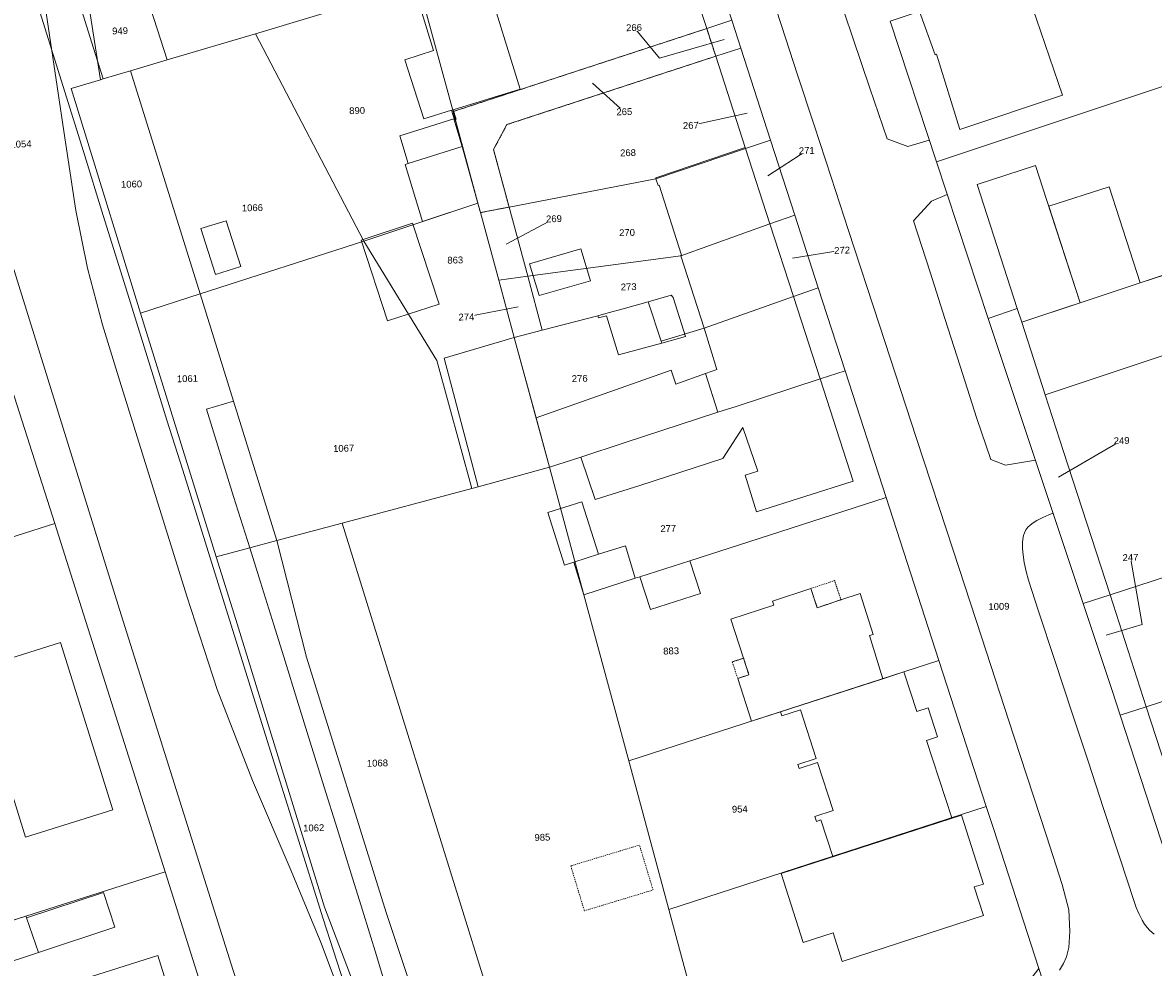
# Model space of a CAD drawing. Header units: millimetres. Extents: x -191 to 81095, y -508122 to 28741.
# Tile 24 of 255: x 4209 to 4326, y 9901 to 9998. Entities that reach past the tile are written whole.
import ezdxf

# ---------------------------------------------------------------- set-up
doc = ezdxf.new("R2010")
doc.units = ezdxf.units.MM
for name, pattern in [('VE22-087 DB - VST Hervest-Dorsten ALK VA2736$0$1', [0]), ('VE22-087 DB - VST Hervest-Dorsten ALK VA2736$0$2', [0.16, 0.06, -0.1]), ('VE22-087 DB - VST Hervest-Dorsten ALK VA2736$0$3', [0.26, 0.11, -0.15])]:
    doc.linetypes.add(name, pattern=pattern)
doc.layers.get('0').update_dxf_attribs({"color": 251})
for name, color, linetype, lineweight in [('VE22-087 DB - VST Hervest-Dorsten ALK VA2736$0$AX_BesondererBauwerkspunkt_G2300', 7, 'VE22-087 DB - VST Hervest-Dorsten ALK VA2736$0$1', 18), ('VE22-087 DB - VST Hervest-Dorsten ALK VA2736$0$AX_Flurstueck', 9, 'VE22-087 DB - VST Hervest-Dorsten ALK VA2736$0$1', 18), ('VE22-087 DB - VST Hervest-Dorsten ALK VA2736$0$AX_Gebaeude', 7, 'VE22-087 DB - VST Hervest-Dorsten ALK VA2736$0$1', 18), ('VE22-087 DB - VST Hervest-Dorsten ALK VA2736$0$AX_IndustrieUndGewerbeflaeche', 7, 'VE22-087 DB - VST Hervest-Dorsten ALK VA2736$0$1', 18), ('VE22-087 DB - VST Hervest-Dorsten ALK VA2736$0$AX_SonstigesBauwerkOderSonstigeEinrichtung', 7, 'VE22-087 DB - VST Hervest-Dorsten ALK VA2736$0$1', 18), ('VE22-087 DB - VST Hervest-Dorsten ALK VA2736$0$AX_SportFreizeitUndErholungsflaeche', 7, 'VE22-087 DB - VST Hervest-Dorsten ALK VA2736$0$1', 18), ('VE22-087 DB - VST Hervest-Dorsten ALK VA2736$0$AX_Strassenverkehr', 7, 'VE22-087 DB - VST Hervest-Dorsten ALK VA2736$0$1', 18), ('VE22-087 DB - VST Hervest-Dorsten ALK VA2736$0$AX_Strassenverkehrsanlage', 7, 'VE22-087 DB - VST Hervest-Dorsten ALK VA2736$0$1', 18), ('VE22-087 DB - VST Hervest-Dorsten ALK VA2736$0$AX_Weg', 7, 'VE22-087 DB - VST Hervest-Dorsten ALK VA2736$0$1', 18), ('VE22-087 DB - VST Hervest-Dorsten ALK VA2736$0$AX_Wohnbauflaeche', 7, 'VE22-087 DB - VST Hervest-Dorsten ALK VA2736$0$1', 18), ('VE22-087 DB - VST Hervest-Dorsten ALK VA2736$0$Flurgrenzen', 9, 'VE22-087 DB - VST Hervest-Dorsten ALK VA2736$0$1', 18)]:
    doc.layers.add(name, color=color, linetype=linetype, lineweight=lineweight)
doc.layers.add('XREF ALK Kataster', color=251, linetype='Continuous')
doc.styles.add('VE22-087 DB - VST Hervest-Dorsten ALK VA2736$0$0', font='arial.ttf')

# ---------------------------------------------------------------- blocks, each defined once
blk = doc.blocks.new('VE22-087 DB - VST Hervest-Dorsten ALK VA2736$0$99')
at = {"color": 0}
blk.add_point((0, 0), dxfattribs=at)
blk = doc.blocks.new('VE22-087 DB - VST Hervest-Dorsten ALK VA2736')
at = {"layer": 'VE22-087 DB - VST Hervest-Dorsten ALK VA2736$0$AX_Flurstueck', "linetype": 'VE22-087 DB - VST Hervest-Dorsten ALK VA2736$0$1', "lineweight": 13, "ltscale": 0.5}
for points in [[(4242.8, 9896.02, 0), (4239.98, 9903.53, 0), (4236.89, 9910.98, 0), (4232.93, 9920.26, 0), (4229.3, 9929.64, 0), (4226.17, 9939.22, 0), (4219.26, 9961.35, 0), (4217.49, 9967.15, 0), (4215.93, 9972.98, 0), (4214.74, 9978.91, 0), (4213.59, 9986.37, 0), (4211.25, 10002.23, 0)], [(4203.17, 9989.39, 0), (4219.4, 9937.3, 0), (4230.93, 9900.73, 0), (4235.93, 9885.41, 0), (4238.36, 9878.78, 0), (4241.19, 9872.35, 0), (4244.51, 9866.14, 0), (4246.51, 9861.99, 0), (4246.6, 9857.41, 0), (4245.92, 9855.77, 0), (4246.01, 9855.64, 0), (4253.25, 9848.14, 0), (4253.77, 9848.23, 0), (4258.73, 9847.28, 0), (4263.04, 9844.64, 0), (4270.75, 9839.03, 0), (4279.42, 9834.04, 0), (4288.7, 9830.12, 0), (4298.11, 9826.74, 0), (4308.51, 9823.18, 0)], [(4282.25, 9998.46, 0), (4283.17, 9995.61, 0), (4286.25, 9986.13, 0), (4288.74, 9978.43, 0), (4291.16, 9970.95, 0), (4293.93, 9962.41, 0), (4298.15, 9949.38, 0), (4303.58, 9932.62, 0), (4308.45, 9917.6, 0), (4309.19, 9915.32, 0), (4313.85, 9900.93, 0), (4317.56, 9889.53, 0), (4317.66, 9889.22, 0), (4326.3, 9862.66, 0), (4329.08, 9854.11, 0), (4336.43, 9831.49, 0), (4329.61, 9830.6, 0), (4349.28, 9822.05, 0)], [(4357.26, 9824.16, 0), (4352.86, 9834.2, 0), (4351.9, 9836.96, 0), (4344.37, 9858.81, 0), (4342.11, 9865.74, 0), (4334.4, 9889.44, 0), (4332.7, 9894.64, 0), (4329.08, 9905.98, 0), (4322.22, 9926.98, 0), (4321.39, 9929.53, 0), (4318.41, 9938.48, 0), (4308.64, 9967.8, 0), (4303.31, 9983.91, 0), (4298.54, 9998.36, 0)], [(4249.99, 9881.85, 0), (4240.34, 9907.23, 0), (4231.19, 9936.83, 0), (4229.18, 9943.29, 0), (4221.4, 9968.33, 0), (4219.67, 9973.9, 0), (4214.24, 9991.45, 0), (4217.26, 9992.34, 0), (4212.05, 10025.69, 0)], [(4211.25, 10002.23, 0), (4213.59, 9986.37, 0), (4214.74, 9978.91, 0), (4215.93, 9972.98, 0), (4217.49, 9967.15, 0), (4219.26, 9961.35, 0), (4226.17, 9939.22, 0), (4229.3, 9929.64, 0), (4232.93, 9920.26, 0), (4236.89, 9910.98, 0), (4239.98, 9903.53, 0), (4242.8, 9896.02, 0)], [(4206.58, 9965.39, 0), (4212.56, 9946.7, 0), (4214.22, 9941.5, 0), (4223.94, 9910.88, 0), (4229.01, 9894.81, 0), (4231.59, 9886.61, 0), (4232.74, 9882.96, 0), (4235.72, 9873.43, 0), (4239.9, 9864.23, 0), (4243.16, 9859.61, 0), (4245.92, 9855.77, 0), (4246.6, 9857.41, 0), (4246.51, 9861.99, 0), (4244.51, 9866.14, 0), (4241.19, 9872.35, 0), (4238.36, 9878.78, 0), (4235.93, 9885.41, 0), (4230.93, 9900.73, 0), (4219.4, 9937.3, 0), (4203.17, 9989.39, 0)], [(4281.48, 9996.48, 0), (4274.8, 9994.56, 0), (4272.19, 9997.71, 0)], [(4267.9, 9991.99, 0), (4271.19, 9989.06, 0)], [(4283.82, 9988.91, 0), (4278.04, 9987.65, 0)], [(4285.95, 9982.45, 0), (4289.97, 9985.06, 0)], [(4259.04, 9975.44, 0), (4263.95, 9978.05, 0)], [(4288.5, 9973.98, 0), (4293.61, 9974.81, 0)], [(4260.28, 9969, 0), (4254.94, 9967.95, 0)], [(4315.89, 9951.48, 0), (4322.38, 9955.23, 0)], [(4320.78, 9935.22, 0), (4324.5, 9936.3, 0), (4323.29, 9943.21, 0)]]:
    blk.add_polyline3d(points, dxfattribs=at)
for points in [[(4220.33, 10025.84, 0), (4219.01, 10030.62, 0), (4217.06, 10030.13, 0), (4215.19, 10028.75, 0), (4214.88, 10026.45, 0), (4217.63, 10015.66, 0), (4220.74, 10004.97, 0), (4224.13, 9994.38, 0), (4233.23, 9997.07, 0), (4250.01, 10002.16, 0), (4250.42, 10000.66, 0), (4275.94, 10008.99, 0), (4272.27, 10020.07, 0), (4262.04, 10016.8, 0), (4255.82, 10036.25, 0), (4255.52, 10037.21, 0), (4249.01, 10035.46, 0), (4248.53, 10036.99, 0), (4246.88, 10032.8, 0)], [(4214.88, 10026.45, 0), (4212.81, 10025.9, 0), (4212.05, 10025.69, 0), (4217.26, 9992.34, 0), (4217.55, 9992.43, 0), (4220.35, 9993.26, 0), (4224.13, 9994.38, 0), (4220.74, 10004.97, 0), (4217.63, 10015.66, 0)], [(4341.14, 10005.26, 0), (4342.43, 10008.38, 0), (4341.25, 10012.55, 0), (4298.54, 9998.36, 0), (4303.31, 9983.91, 0), (4317.74, 9988.71, 0), (4343.33, 9997.23, 0)], [(4278.56, 10009.84, 0), (4275.94, 10008.99, 0), (4279.67, 9997.61, 0), (4282.25, 9998.46, 0)], [(4275.94, 10008.99, 0), (4250.42, 10000.66, 0), (4253.57, 9989.07, 0), (4279.67, 9997.61, 0)], [(4253.57, 9989.07, 0), (4250.42, 10000.66, 0), (4250.01, 10002.16, 0), (4233.23, 9997.07, 0), (4244.38, 9975.75, 0), (4256.1, 9979.64, 0), (4256.12, 9979.65, 0)], [(4282.25, 9998.46, 0), (4279.67, 9997.61, 0), (4280.6, 9994.77, 0), (4283.17, 9995.61, 0)], [(4233.23, 9997.07, 0), (4224.13, 9994.38, 0), (4220.35, 9993.26, 0), (4227.52, 9970.31, 0), (4244.38, 9975.75, 0)], [(4259.33, 9979.25, 0), (4257.73, 9985.17, 0), (4259.11, 9987.73, 0), (4280.6, 9994.77, 0), (4279.67, 9997.61, 0), (4253.57, 9989.07, 0), (4256.12, 9979.65, 0), (4256.38, 9978.68, 0)], [(4317.74, 9988.71, 0), (4303.31, 9983.91, 0), (4308.64, 9967.8, 0), (4311.64, 9968.82, 0), (4312.11, 9967.4, 0), (4344.02, 9978.02, 0), (4346.16, 9978.73, 0), (4347.03, 9981.23, 0), (4347.41, 9982.35, 0), (4343.33, 9997.23, 0)], [(4283.17, 9995.61, 0), (4280.6, 9994.77, 0), (4283.63, 9985.39, 0), (4283.67, 9985.26, 0), (4286.25, 9986.13, 0)], [(4280.6, 9994.77, 0), (4259.11, 9987.73, 0), (4257.73, 9985.17, 0), (4259.33, 9979.25, 0), (4274.45, 9982.15, 0), (4283.67, 9985.26, 0), (4283.63, 9985.39, 0)], [(4220.35, 9993.26, 0), (4217.55, 9992.43, 0), (4217.26, 9992.34, 0), (4214.24, 9991.45, 0), (4219.67, 9973.9, 0), (4221.4, 9968.33, 0), (4227.52, 9970.31, 0)], [(4286.25, 9986.13, 0), (4283.67, 9985.26, 0), (4286.18, 9977.52, 0), (4288.74, 9978.43, 0)], [(4286.18, 9977.52, 0), (4283.67, 9985.26, 0), (4274.45, 9982.15, 0), (4259.33, 9979.25, 0), (4261.25, 9972.13, 0), (4277, 9974.24, 0)], [(4346.16, 9978.73, 0), (4344.02, 9978.02, 0), (4312.11, 9967.4, 0), (4314.52, 9959.94, 0), (4316.41, 9954.1, 0), (4321.19, 9939.38, 0), (4357.99, 9951.33, 0), (4355.37, 9960.97, 0), (4352.81, 9960.29, 0), (4347.03, 9981.23, 0)], [(4259.87, 9965.83, 0), (4258.27, 9971.73, 0), (4256.38, 9978.68, 0), (4256.12, 9979.65, 0), (4256.1, 9979.64, 0), (4244.38, 9975.75, 0), (4251.88, 9963.47, 0), (4255.48, 9950.29, 0), (4256.15, 9950.47, 0), (4263.5, 9952.49, 0), (4259.97, 9965.47, 0)], [(4261.25, 9972.13, 0), (4259.33, 9979.25, 0), (4256.38, 9978.68, 0), (4258.27, 9971.73, 0)], [(4288.74, 9978.43, 0), (4286.18, 9977.52, 0), (4288.6, 9970.04, 0), (4291.16, 9970.95, 0)], [(4286.18, 9977.52, 0), (4277, 9974.24, 0), (4261.25, 9972.13, 0), (4262.74, 9966.59, 0), (4268.46, 9968.08, 0), (4269.3, 9968.31, 0), (4271.33, 9968.84, 0), (4273.64, 9969.51, 0), (4275, 9965.47, 0), (4279.4, 9966.8, 0), (4288.6, 9970.04, 0)], [(4255.48, 9950.29, 0), (4251.88, 9963.47, 0), (4244.38, 9975.75, 0), (4227.52, 9970.31, 0), (4230.96, 9959.28, 0), (4235.42, 9944.95, 0), (4242.14, 9946.74, 0)], [(4261.25, 9972.13, 0), (4258.27, 9971.73, 0), (4259.87, 9965.83, 0), (4262.74, 9966.59, 0)], [(4235.42, 9944.95, 0), (4230.96, 9959.28, 0), (4227.52, 9970.31, 0), (4221.4, 9968.33, 0), (4229.18, 9943.29, 0), (4232.63, 9944.21, 0)], [(4293.93, 9962.41, 0), (4291.16, 9970.95, 0), (4288.6, 9970.04, 0), (4279.4, 9966.8, 0), (4275, 9965.47, 0), (4273.64, 9969.51, 0), (4271.33, 9968.84, 0), (4269.3, 9968.31, 0), (4268.46, 9968.08, 0), (4262.74, 9966.59, 0), (4259.87, 9965.83, 0), (4259.97, 9965.47, 0), (4263.5, 9952.49, 0), (4266.72, 9953.54, 0), (4271.29, 9955.03, 0), (4280.83, 9958.14, 0), (4282.69, 9958.75, 0), (4291.34, 9961.57, 0), (4293.07, 9962.13, 0)], [(4314.52, 9959.94, 0), (4312.11, 9967.4, 0), (4311.64, 9968.82, 0), (4308.64, 9967.8, 0), (4318.41, 9938.48, 0), (4321.19, 9939.38, 0), (4316.41, 9954.1, 0)], [(4212.56, 9946.7, 0), (4206.58, 9965.39, 0), (4176.1, 9955.89, 0), (4177.47, 9951.06, 0), (4181.52, 9936.83, 0)], [(4271.29, 9955.03, 0), (4266.72, 9953.54, 0), (4263.5, 9952.49, 0), (4267.04, 9939.37, 0), (4272.32, 9941.07, 0), (4272.79, 9941.22, 0), (4277.95, 9942.88, 0), (4284.01, 9944.83, 0), (4298.15, 9949.38, 0), (4293.93, 9962.41, 0), (4293.07, 9962.13, 0), (4291.34, 9961.57, 0), (4282.69, 9958.75, 0), (4280.83, 9958.14, 0)], [(4267.04, 9939.37, 0), (4263.5, 9952.49, 0), (4256.15, 9950.47, 0), (4255.48, 9950.29, 0), (4242.14, 9946.74, 0), (4257.08, 9898.74, 0), (4263.81, 9882.22, 0), (4280.96, 9887.77, 0), (4275.77, 9907, 0), (4271.65, 9922.28, 0)], [(4359.32, 9946.35, 0), (4357.99, 9951.33, 0), (4321.19, 9939.38, 0), (4324.92, 9927.86, 0), (4340.59, 9932.96, 0), (4338.46, 9939.53, 0), (4343.7, 9941.24, 0)], [(4298.15, 9949.38, 0), (4284.01, 9944.83, 0), (4277.95, 9942.88, 0), (4272.79, 9941.22, 0), (4272.32, 9941.07, 0), (4267.04, 9939.37, 0), (4271.65, 9922.28, 0), (4303.58, 9932.62, 0)], [(4214.22, 9941.5, 0), (4212.56, 9946.7, 0), (4181.52, 9936.83, 0), (4185.22, 9923.86, 0), (4191.81, 9900.67, 0), (4203.79, 9904.48, 0), (4205.34, 9904.98, 0), (4208.62, 9906.02, 0), (4209.6, 9906.33, 0), (4223.94, 9910.88, 0)], [(4257.08, 9898.74, 0), (4242.14, 9946.74, 0), (4235.42, 9944.95, 0), (4238.48, 9932.96, 0), (4246.68, 9906.68, 0), (4251.65, 9891.83, 0), (4256.53, 9879.86, 0), (4263.81, 9882.22, 0)], [(4251.65, 9891.83, 0), (4246.68, 9906.68, 0), (4238.48, 9932.96, 0), (4235.42, 9944.95, 0), (4232.63, 9944.21, 0), (4229.18, 9943.29, 0), (4231.19, 9936.83, 0), (4240.34, 9907.23, 0), (4249.99, 9881.85, 0), (4253.87, 9880.09, 0), (4255.28, 9879.45, 0), (4256.53, 9879.86, 0)], [(4340.87, 9926.67, 0), (4340.38, 9926.92, 0), (4344.57, 9935.18, 0), (4345.56, 9935.5, 0), (4343.7, 9941.24, 0), (4338.46, 9939.53, 0), (4340.59, 9932.96, 0), (4324.92, 9927.86, 0), (4330.48, 9910.71, 0), (4334.26, 9908.8, 0), (4342.27, 9911.38, 0), (4339.57, 9919.75, 0), (4339.85, 9919.84, 0), (4339.33, 9921.48, 0), (4340.13, 9921.74, 0), (4338.85, 9925.71, 0), (4340.83, 9926.35, 0)], [(4321.19, 9939.38, 0), (4318.41, 9938.48, 0), (4321.39, 9929.53, 0), (4322.22, 9926.98, 0), (4324.92, 9927.86, 0)], [(4303.58, 9932.62, 0), (4271.65, 9922.28, 0), (4275.77, 9907, 0), (4308.45, 9917.6, 0)], [(4324.92, 9927.86, 0), (4322.22, 9926.98, 0), (4329.08, 9905.98, 0), (4332.56, 9904.28, 0), (4330.48, 9910.71, 0)], [(4308.45, 9917.6, 0), (4275.77, 9907, 0), (4280.96, 9887.77, 0), (4298.43, 9892.97, 0), (4310.66, 9896.8, 0), (4313.85, 9900.93, 0), (4309.19, 9915.32, 0)], [(4221.97, 9892.58, 0), (4225.83, 9893.79, 0), (4229.01, 9894.81, 0), (4223.94, 9910.88, 0), (4209.6, 9906.33, 0), (4208.62, 9906.02, 0), (4205.34, 9904.98, 0), (4203.79, 9904.48, 0), (4191.81, 9900.67, 0), (4195.4, 9888.02, 0), (4195.9, 9888.18, 0), (4214.43, 9894.04, 0), (4220.88, 9896.07, 0)]]:
    blk.add_polyline3d(points, close=True, dxfattribs=at)
at = {"layer": 'VE22-087 DB - VST Hervest-Dorsten ALK VA2736$0$AX_Gebaeude', "color": 7, "linetype": 'VE22-087 DB - VST Hervest-Dorsten ALK VA2736$0$1', "lineweight": 13, "ltscale": 0.5}
for points in [[(4253.7, 9988.24, 0), (4253.87, 9988.29, 0), (4253.59, 9989.26, 0), (4260.47, 9991.37, 0), (4256.93, 10002.78, 0), (4249.93, 10000.62, 0), (4251.54, 9995.34, 0), (4248.6, 9994.4, 0), (4250.54, 9988.33, 0), (4253.42, 9989.21, 0)], [(4316.31, 9990.75, 0), (4313.61, 9998.59, 0), (4312.13, 10002.87, 0), (4310.34, 10002.28, 0), (4301.7, 9999.4, 0), (4301.56, 9999.36, 0), (4303.18, 9994.92, 0), (4303.31, 9994.97, 0), (4305.73, 9987.23, 0)], [(4254.51, 9985.49, 0), (4253.63, 9988.33, 0), (4248.1, 9986.57, 0), (4248.96, 9983.74, 0)], [(4254.51, 9985.49, 0), (4248.96, 9983.74, 0), (4248.62, 9983.63, 0), (4250.41, 9977.75, 0), (4256.1, 9979.64, 0)], [(4274.67, 9981.48, 0), (4274.77, 9981.51, 0), (4277.09, 9974.3, 0), (4276.99, 9974.27, 0), (4277, 9974.24, 0), (4286.18, 9977.52, 0), (4283.67, 9985.26, 0), (4283.63, 9985.39, 0), (4274.42, 9982.25, 0), (4274.45, 9982.15, 0)], [(4314.69, 9979.93, 0), (4313.53, 9983.54, 0), (4307.51, 9981.58, 0), (4311.64, 9968.82, 0), (4312.11, 9967.4, 0), (4318.11, 9969.39, 0)], [(4314.89, 9979.33, 0), (4318.11, 9969.39, 0), (4324.29, 9971.45, 0), (4321.11, 9981.34, 0)], [(4230.21, 9977.85, 0), (4227.6, 9977.06, 0), (4229.12, 9972.32, 0), (4231.71, 9973.14, 0)], [(4252.12, 9969.27, 0), (4249.39, 9977.6, 0), (4244.12, 9975.86, 0), (4246.82, 9967.55, 0)], [(4288.6, 9970.04, 0), (4286.18, 9977.52, 0), (4277, 9974.24, 0), (4279.4, 9966.8, 0)], [(4267.71, 9971.65, 0), (4266.72, 9974.96, 0), (4261.42, 9973.42, 0), (4262.44, 9970.16, 0)], [(4326.82, 9972.29, 0), (4324.29, 9971.45, 0), (4318.11, 9969.39, 0), (4312.11, 9967.4, 0), (4314.52, 9959.94, 0), (4329.32, 9964.86, 0)], [(4276.21, 9969.95, 0), (4276, 9970.2, 0), (4273.64, 9969.51, 0), (4275, 9965.47, 0), (4275.07, 9965.27, 0), (4277.5, 9965.94, 0)], [(4288.6, 9970.04, 0), (4279.4, 9966.8, 0), (4280.73, 9962.53, 0), (4279.54, 9962.14, 0), (4280.83, 9958.14, 0), (4282.69, 9958.75, 0), (4291.34, 9961.57, 0)], [(4275.07, 9965.27, 0), (4275, 9965.47, 0), (4273.64, 9969.51, 0), (4271.33, 9968.84, 0), (4269.3, 9968.31, 0), (4268.46, 9968.08, 0), (4268.52, 9967.85, 0), (4269.37, 9968.08, 0), (4270.59, 9964.05, 0)], [(4263.5, 9952.49, 0), (4262.12, 9957.56, 0), (4259.97, 9965.47, 0), (4259.87, 9965.83, 0), (4252.66, 9963.71, 0), (4256.15, 9950.47, 0)], [(4266.82, 9948.95, 0), (4263.33, 9947.83, 0), (4265.04, 9942.42, 0), (4266.01, 9942.73, 0), (4268.54, 9943.54, 0)], [(4271.3, 9944.42, 0), (4268.54, 9943.54, 0), (4266.01, 9942.73, 0), (4267.04, 9939.37, 0), (4272.32, 9941.07, 0)], [(4277.95, 9942.88, 0), (4272.79, 9941.22, 0), (4273.88, 9937.85, 0), (4279.03, 9939.51, 0)], [(4283.47, 9932.85, 0), (4284.02, 9931.15, 0), (4282.86, 9930.77, 0), (4284.28, 9926.36, 0), (4287.27, 9927.32, 0), (4297.81, 9930.74, 0), (4296.43, 9935.18, 0), (4296.81, 9935.3, 0), (4295.45, 9939.51, 0), (4293.49, 9938.86, 0), (4291.05, 9938.04, 0), (4290.39, 9940.02, 0), (4286.45, 9938.7, 0), (4286.58, 9938.32, 0), (4282.17, 9936.88, 0)], [(4218.53, 9917.25, 0), (4213.17, 9934.46, 0), (4204.2, 9931.66, 0), (4209.56, 9914.45, 0)], [(4302.46, 9927.74, 0), (4301.29, 9927.36, 0), (4299.95, 9931.44, 0), (4297.81, 9930.74, 0), (4287.27, 9927.32, 0), (4287.41, 9926.91, 0), (4289.31, 9927.53, 0), (4290.95, 9922.55, 0), (4289.05, 9921.92, 0), (4289.18, 9921.51, 0), (4291.08, 9922.14, 0), (4292.7, 9917.19, 0), (4290.8, 9916.57, 0), (4290.97, 9916.06, 0), (4291.43, 9916.22, 0), (4292.66, 9912.47, 0), (4304.9, 9916.44, 0), (4302.29, 9924.38, 0), (4303.44, 9924.76, 0)], [(4308.17, 9906.38, 0), (4307.2, 9909.32, 0), (4308.15, 9909.62, 0), (4305.89, 9916.71, 0), (4287.33, 9910.69, 0), (4289.61, 9903.61, 0), (4292.7, 9904.61, 0), (4293.63, 9901.67, 0)], [(4217.57, 9908.74, 0), (4209.67, 9906.13, 0), (4210.88, 9902.59, 0), (4218.76, 9905.2, 0)], [(4209.6, 9906.33, 0), (4205.34, 9904.98, 0), (4206.6, 9901.17, 0), (4210.88, 9902.59, 0), (4209.67, 9906.13, 0)], [(4223.19, 9902.26, 0), (4212.88, 9899.01, 0), (4214.43, 9894.04, 0), (4220.88, 9896.07, 0), (4221.97, 9892.58, 0), (4225.83, 9893.79, 0)]]:
    blk.add_polyline3d(points, close=True, dxfattribs=at)
at = {"layer": 'VE22-087 DB - VST Hervest-Dorsten ALK VA2736$0$AX_IndustrieUndGewerbeflaeche', "color": 253, "linetype": 'VE22-087 DB - VST Hervest-Dorsten ALK VA2736$0$1', "lineweight": 13, "ltscale": 0.5, "true_color": 0x999999}
blk.add_polyline3d([(4347.03, 9981.23, 0), (4347.41, 9982.35, 0), (4343.33, 9997.23, 0), (4317.74, 9988.71, 0), (4303.31, 9983.91, 0), (4308.64, 9967.8, 0), (4311.64, 9968.82, 0), (4312.11, 9967.4, 0), (4344.02, 9978.02, 0), (4346.16, 9978.73, 0)], close=True, dxfattribs=at)
at = {"layer": 'VE22-087 DB - VST Hervest-Dorsten ALK VA2736$0$AX_SonstigesBauwerkOderSonstigeEinrichtung', "color": 7, "linetype": 'VE22-087 DB - VST Hervest-Dorsten ALK VA2736$0$3', "lineweight": 13, "ltscale": 0.5}
for points in [[(4290.39, 9940.02, 0), (4291.05, 9938.04, 0), (4293.49, 9938.86, 0), (4292.83, 9940.83, 0)], [(4282.86, 9930.77, 0), (4284.02, 9931.15, 0), (4283.47, 9932.85, 0), (4282.31, 9932.47, 0)], [(4272.75, 9913.63, 0), (4265.68, 9911.49, 0), (4267.08, 9906.87, 0), (4274.15, 9909.01, 0)]]:
    blk.add_polyline3d(points, close=True, dxfattribs=at)
for points in [[(4292.83, 9940.83, 0), (4293.49, 9938.86, 0)], [(4282.31, 9932.47, 0), (4283.47, 9932.85, 0)]]:
    blk.add_polyline3d(points, dxfattribs=at)
at = {"layer": 'VE22-087 DB - VST Hervest-Dorsten ALK VA2736$0$AX_Strassenverkehrsanlage', "color": 7, "linetype": 'VE22-087 DB - VST Hervest-Dorsten ALK VA2736$0$1', "lineweight": 13, "ltscale": 0.5, "true_color": 0xf7f7f0}
blk.add_polyline3d([(4313.5, 9953.21, 0), (4310.42, 9952.71, 0), (4308.93, 9953.29, 0), (4307.48, 9957.52, 0), (4305.75, 9962.89, 0), (4304.18, 9967.8, 0), (4302.66, 9972.56, 0), (4300.96, 9977.85, 0), (4302.82, 9979.85, 0), (4304.43, 9980.53, 0)], dxfattribs=at)
at = {"layer": 'VE22-087 DB - VST Hervest-Dorsten ALK VA2736$0$AX_BesondererBauwerkspunkt_G2300', "color": 7, "xscale": 0.5, "yscale": 0.5, "zscale": 0.5}
for p, rotation in [((4292.83, 9940.83), 1.589460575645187), ((4293.49, 9938.86), 1.5894601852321), ((4283.47, 9932.85), 1.589459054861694), ((4282.31, 9932.47), 1.589458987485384)]:
    blk.add_blockref('VE22-087 DB - VST Hervest-Dorsten ALK VA2736$0$99', p, dxfattribs=dict(at, rotation=rotation))
at = {"layer": 'VE22-087 DB - VST Hervest-Dorsten ALK VA2736$0$AX_Flurstueck', "char_height": 0.7, "attachment_point": 2, "rotation": 1.5895, "style": 'VE22-087 DB - VST Hervest-Dorsten ALK VA2736$0$0', "bg_fill": 3, "box_fill_scale": 1, "bg_fill_color": 256, "bg_fill_transparency": 0}
for s, insert in [('949', (4219.28, 9997.73)), ('266', (4272.18, 9998.06)), ('890', (4243.68, 9989.53)), ('265', (4271.18, 9989.41)), ('267', (4278.03, 9988)), ('1054', (4209.08, 9986.08)), ('268', (4271.56, 9985.19)), ('271', (4289.96, 9985.41)), ('1060', (4220.46, 9981.96)), ('1066', (4232.9, 9979.53)), ('269', (4263.94, 9978.4)), ('270', (4271.46, 9976.98)), ('272', (4293.6, 9975.16)), ('863', (4253.78, 9974.15)), ('273', (4271.63, 9971.4)), ('274', (4254.93, 9968.3)), ('1061', (4226.21, 9961.96)), ('276', (4266.59, 9961.97)), ('1067', (4242.29, 9954.79)), ('249', (4322.37, 9955.58)), ('277', (4275.7, 9946.54)), ('247', (4323.28, 9943.56)), ('1009', (4309.74, 9938.52)), ('883', (4276, 9933.95)), ('1068', (4245.77, 9922.41)), ('954', (4283.07, 9917.68)), ('1062', (4239.21, 9915.75)), ('985', (4262.75, 9914.78))]:
    blk.add_mtext(s, dxfattribs=dict(at, insert=insert))
at = {"layer": 'VE22-087 DB - VST Hervest-Dorsten ALK VA2736$0$AX_Gebaeude', "color": 7, "linetype": 'VE22-087 DB - VST Hervest-Dorsten ALK VA2736$0$1', "lineweight": 13, "ltscale": 0.5}
for points in [[(4276.5, 9961.05, 0), (4276.02, 9962.47, 0), (4262.12, 9957.56, 0), (4263.5, 9952.49, 0), (4266.72, 9953.54, 0), (4271.29, 9955.03, 0), (4280.83, 9958.14, 0), (4279.54, 9962.14, 0)], [(4291.34, 9961.57, 0), (4282.69, 9958.75, 0), (4280.83, 9958.14, 0), (4271.29, 9955.03, 0), (4266.72, 9953.54, 0), (4268.18, 9949.16, 0), (4272.78, 9950.63, 0), (4281.34, 9953.39, 0), (4283.4, 9956.57, 0), (4284.95, 9952.1, 0), (4283.63, 9951.69, 0), (4284.8, 9947.92, 0), (4294.74, 9951.06, 0)]]:
    blk.add_polyline3d(points, close=True, dxfattribs=at)
at = {"layer": 'VE22-087 DB - VST Hervest-Dorsten ALK VA2736$0$AX_IndustrieUndGewerbeflaeche', "color": 253, "linetype": 'VE22-087 DB - VST Hervest-Dorsten ALK VA2736$0$1', "lineweight": 13, "ltscale": 0.5, "true_color": 0x999999}
blk.add_polyline3d([(4263.5, 9952.49, 0), (4259.97, 9965.47, 0), (4259.87, 9965.83, 0), (4258.27, 9971.73, 0), (4256.38, 9978.68, 0), (4256.12, 9979.65, 0), (4256.1, 9979.64, 0), (4244.38, 9975.75, 0), (4251.88, 9963.47, 0), (4255.48, 9950.29, 0), (4256.15, 9950.47, 0)], close=True, dxfattribs=at)
at = {"layer": 'VE22-087 DB - VST Hervest-Dorsten ALK VA2736$0$AX_SportFreizeitUndErholungsflaeche', "color": 253, "linetype": 'VE22-087 DB - VST Hervest-Dorsten ALK VA2736$0$1', "lineweight": 13, "ltscale": 0.5, "true_color": 0x999999}
blk.add_polyline3d([(4257.08, 9898.74, 0), (4242.14, 9946.74, 0), (4235.42, 9944.95, 0), (4230.96, 9959.28, 0), (4228.17, 9958.46, 0), (4230.98, 9949.49, 0), (4232.63, 9944.21, 0), (4233.74, 9940.66, 0), (4235.1, 9936.28, 0), (4236.27, 9932.53, 0), (4237.48, 9928.64, 0), (4238.87, 9924.2, 0), (4240.3, 9919.6, 0), (4241.63, 9915.33, 0), (4243.08, 9910.68, 0), (4244.25, 9906.92, 0), (4245.68, 9902.26, 0), (4246.38, 9899.98, 0)], dxfattribs=at)
at = {"layer": 'VE22-087 DB - VST Hervest-Dorsten ALK VA2736$0$AX_Strassenverkehr', "color": 253, "linetype": 'VE22-087 DB - VST Hervest-Dorsten ALK VA2736$0$1', "lineweight": 13, "ltscale": 0.5, "true_color": 0x999999}
for points in [[(4206.58, 9965.39, 0), (4212.56, 9946.7, 0), (4214.22, 9941.5, 0), (4223.94, 9910.88, 0), (4229.01, 9894.81, 0), (4231.59, 9886.61, 0), (4232.74, 9882.96, 0), (4235.72, 9873.43, 0), (4239.9, 9864.23, 0), (4243.16, 9859.61, 0), (4245.92, 9855.77, 0), (4244.94, 9853.34, 0), (4248.88, 9847.37, 0), (4253.25, 9848.14, 0), (4253.77, 9848.23, 0), (4258.73, 9847.28, 0), (4263.04, 9844.64, 0), (4270.75, 9839.03, 0), (4279.42, 9834.04, 0), (4288.7, 9830.12, 0), (4298.11, 9826.74, 0), (4308.51, 9823.18, 0)], [(4242.8, 9896.02, 0), (4239.98, 9903.53, 0), (4236.89, 9910.98, 0), (4232.93, 9920.26, 0), (4229.3, 9929.64, 0), (4226.17, 9939.22, 0), (4219.26, 9961.35, 0), (4217.49, 9967.15, 0), (4215.93, 9972.98, 0), (4214.74, 9978.91, 0), (4213.59, 9986.37, 0), (4211.25, 10002.23, 0)], [(4275.94, 10008.99, 0), (4279.67, 9997.61, 0), (4280.6, 9994.77, 0), (4283.63, 9985.39, 0), (4283.67, 9985.26, 0), (4286.18, 9977.52, 0), (4288.6, 9970.04, 0), (4291.16, 9970.95, 0), (4293.93, 9962.41, 0), (4298.15, 9949.38, 0), (4303.58, 9932.62, 0), (4308.45, 9917.6, 0), (4309.19, 9915.32, 0), (4313.85, 9900.93, 0), (4317.56, 9889.53, 0), (4317.66, 9889.22, 0), (4326.3, 9862.66, 0), (4329.08, 9854.11, 0), (4336.43, 9831.49, 0), (4329.61, 9830.6, 0), (4349.28, 9822.05, 0)], [(4357.26, 9824.16, 0), (4352.86, 9834.2, 0), (4351.9, 9836.96, 0), (4344.37, 9858.81, 0), (4342.11, 9865.74, 0), (4334.4, 9889.44, 0), (4332.7, 9894.64, 0), (4329.08, 9905.98, 0), (4322.22, 9926.98, 0), (4321.39, 9929.53, 0), (4318.41, 9938.48, 0), (4308.64, 9967.8, 0), (4303.31, 9983.91, 0), (4298.54, 9998.36, 0)], [(4211.25, 10002.23, 0), (4213.59, 9986.37, 0), (4214.74, 9978.91, 0), (4215.93, 9972.98, 0), (4217.49, 9967.15, 0), (4219.26, 9961.35, 0), (4226.17, 9939.22, 0), (4229.3, 9929.64, 0), (4232.93, 9920.26, 0), (4236.89, 9910.98, 0), (4239.98, 9903.53, 0), (4242.8, 9896.02, 0)], [(4249.99, 9881.85, 0), (4240.34, 9907.23, 0), (4231.19, 9936.83, 0), (4229.18, 9943.29, 0), (4221.4, 9968.33, 0), (4219.67, 9973.9, 0), (4214.24, 9991.45, 0), (4217.26, 9992.34, 0), (4217.55, 9992.43, 0), (4216.36, 9996.26, 0), (4214.52, 10002.12, 0)], [(4214.52, 10002.12, 0), (4216.36, 9996.26, 0), (4217.55, 9992.43, 0), (4220.35, 9993.26, 0), (4224.13, 9994.38, 0), (4220.74, 10004.97, 0)], [(4246.38, 9899.98, 0), (4245.68, 9902.26, 0), (4244.25, 9906.92, 0), (4243.08, 9910.68, 0), (4241.63, 9915.33, 0), (4240.3, 9919.6, 0), (4238.87, 9924.2, 0), (4237.48, 9928.64, 0), (4236.27, 9932.53, 0), (4235.1, 9936.28, 0), (4233.74, 9940.66, 0), (4232.63, 9944.21, 0), (4230.98, 9949.49, 0), (4228.17, 9958.46, 0), (4230.96, 9959.28, 0), (4227.52, 9970.31, 0), (4220.35, 9993.26, 0), (4217.55, 9992.43, 0), (4217.26, 9992.34, 0), (4214.24, 9991.45, 0), (4219.67, 9973.9, 0), (4221.4, 9968.33, 0), (4229.18, 9943.29, 0), (4231.19, 9936.83, 0), (4240.34, 9907.23, 0), (4249.99, 9881.85, 0)]]:
    blk.add_polyline3d(points, dxfattribs=at)
at = {"layer": 'VE22-087 DB - VST Hervest-Dorsten ALK VA2736$0$AX_Strassenverkehrsanlage', "color": 7, "linetype": 'VE22-087 DB - VST Hervest-Dorsten ALK VA2736$0$1', "lineweight": 13, "ltscale": 0.5, "true_color": 0xf7f7f0}
for points in [[(4248.91, 9880.01, 0), (4247.37, 9885.08, 0), (4246.22, 9888.61, 0), (4244.95, 9892.22, 0), (4243.96, 9894.9, 0), (4242.32, 9899.45, 0), (4240.2, 9906.03, 0), (4237.48, 9914.69, 0), (4235.16, 9922.09, 0), (4233.37, 9927.78, 0), (4230.72, 9936.26, 0), (4228.04, 9944.82, 0), (4225.74, 9952.18, 0), (4224.12, 9957.35, 0), (4222.7, 9961.91, 0), (4220.05, 9970.4, 0), (4217.56, 9978.39, 0), (4215.51, 9984.95, 0), (4213.58, 9991.19, 0), (4210.89, 9999.78, 0), (4208.41, 10007.71, 0)], [(4285.47, 10003.72, 0), (4287.37, 9997.93, 0), (4289.03, 9992.84, 0), (4290.73, 9987.67, 0), (4292.47, 9982.33, 0), (4294.27, 9976.85, 0), (4297.46, 9967.11, 0), (4301.28, 9955.45, 0), (4305.06, 9943.87, 0), (4307.95, 9935.04, 0), (4311.28, 9924.84, 0), (4314.63, 9914.59, 0), (4316.27, 9909.57, 0), (4316.93, 9906.96, 0), (4317.06, 9904.75, 0), (4316.94, 9903.09, 0), (4316.7, 9902.15, 0), (4316.39, 9901.46, 0), (4316.18, 9901.11, 0), (4316, 9900.77, 0)], [(4302.58, 9986.12, 0), (4300.37, 9985.48, 0), (4298.23, 9986.28, 0), (4296.47, 9991.48, 0), (4294.72, 9996.67, 0), (4293, 10001.77, 0), (4291.49, 10006.24, 0), (4289.75, 10011.38, 0), (4288.17, 10016.06, 0)], [(4325.74, 9904.48, 0), (4325.28, 9904.86, 0), (4325, 9905.16, 0), (4324.75, 9905.49, 0), (4324.49, 9905.91, 0), (4324.19, 9906.51, 0), (4323.89, 9907.22, 0), (4323.64, 9907.93, 0), (4322.23, 9912.23, 0), (4320.53, 9917.38, 0), (4318.92, 9922.26, 0), (4317.29, 9927.21, 0), (4315.5, 9932.62, 0), (4313.83, 9937.69, 0), (4312.78, 9940.88, 0), (4312.55, 9941.76, 0), (4312.35, 9942.71, 0), (4312.23, 9943.49, 0), (4312.18, 9944.14, 0), (4312.17, 9944.73, 0), (4312.2, 9945.1, 0), (4312.27, 9945.46, 0), (4312.37, 9945.74, 0), (4312.52, 9946.04, 0), (4312.72, 9946.33, 0), (4312.95, 9946.55, 0), (4313.27, 9946.79, 0), (4313.64, 9947.02, 0), (4314.28, 9947.33, 0), (4314.89, 9947.6, 0), (4315.31, 9947.78, 0)]]:
    blk.add_polyline3d(points, dxfattribs=at)
at = {"layer": 'VE22-087 DB - VST Hervest-Dorsten ALK VA2736$0$AX_Weg', "color": 7, "linetype": 'VE22-087 DB - VST Hervest-Dorsten ALK VA2736$0$2', "lineweight": 13, "ltscale": 0.5}
blk.add_polyline3d([(4259.33, 9979.25, 0), (4257.73, 9985.17, 0), (4259.11, 9987.73, 0), (4280.6, 9994.77, 0), (4279.67, 9997.61, 0), (4253.57, 9989.07, 0), (4256.12, 9979.65, 0), (4256.38, 9978.68, 0)], close=True, dxfattribs=at)
at = {"layer": 'VE22-087 DB - VST Hervest-Dorsten ALK VA2736$0$AX_Wohnbauflaeche', "color": 253, "linetype": 'VE22-087 DB - VST Hervest-Dorsten ALK VA2736$0$1', "lineweight": 13, "ltscale": 0.5, "true_color": 0x999999}
blk.add_polyline3d([(4229.01, 9894.81, 0), (4223.94, 9910.88, 0), (4214.22, 9941.5, 0), (4212.56, 9946.7, 0), (4206.58, 9965.39, 0)], dxfattribs=at)
for points in [[(4279.67, 9997.61, 0), (4275.94, 10008.99, 0), (4250.42, 10000.66, 0), (4250.01, 10002.16, 0), (4233.23, 9997.07, 0), (4244.38, 9975.75, 0), (4256.1, 9979.64, 0), (4256.12, 9979.65, 0), (4253.57, 9989.07, 0)], [(4257.08, 9898.74, 0), (4263.81, 9882.22, 0), (4280.96, 9887.77, 0), (4275.77, 9907, 0), (4271.65, 9922.28, 0), (4267.04, 9939.37, 0), (4263.5, 9952.49, 0), (4256.15, 9950.47, 0), (4255.48, 9950.29, 0), (4251.88, 9963.47, 0), (4244.38, 9975.75, 0), (4233.23, 9997.07, 0), (4224.13, 9994.38, 0), (4220.35, 9993.26, 0), (4227.52, 9970.31, 0), (4230.96, 9959.28, 0), (4235.42, 9944.95, 0), (4242.14, 9946.74, 0)], [(4283.63, 9985.39, 0), (4280.6, 9994.77, 0), (4259.11, 9987.73, 0), (4257.73, 9985.17, 0), (4259.33, 9979.25, 0), (4256.38, 9978.68, 0), (4258.27, 9971.73, 0), (4259.87, 9965.83, 0), (4259.97, 9965.47, 0), (4263.5, 9952.49, 0), (4267.04, 9939.37, 0), (4272.32, 9941.07, 0), (4272.79, 9941.22, 0), (4277.95, 9942.88, 0), (4284.01, 9944.83, 0), (4298.15, 9949.38, 0), (4293.93, 9962.41, 0), (4291.16, 9970.95, 0), (4288.6, 9970.04, 0), (4286.18, 9977.52, 0), (4283.67, 9985.26, 0)], [(4344.02, 9978.02, 0), (4312.11, 9967.4, 0), (4314.52, 9959.94, 0), (4316.41, 9954.1, 0), (4321.19, 9939.38, 0), (4357.99, 9951.33, 0), (4359.32, 9946.35, 0), (4361.46, 9938.55, 0), (4366.74, 9919.26, 0), (4389.55, 9925.48, 0), (4378.14, 9967.02, 0), (4355.37, 9960.97, 0), (4352.81, 9960.29, 0), (4347.03, 9981.23, 0), (4346.16, 9978.73, 0)], [(4316.41, 9954.1, 0), (4314.52, 9959.94, 0), (4312.11, 9967.4, 0), (4311.64, 9968.82, 0), (4308.64, 9967.8, 0), (4318.41, 9938.48, 0), (4321.19, 9939.38, 0)], [(4361.46, 9938.55, 0), (4359.32, 9946.35, 0), (4357.99, 9951.33, 0), (4321.19, 9939.38, 0), (4318.41, 9938.48, 0), (4321.39, 9929.53, 0), (4322.22, 9926.98, 0), (4329.08, 9905.98, 0), (4332.56, 9904.28, 0), (4330.48, 9910.71, 0), (4334.26, 9908.8, 0), (4342.27, 9911.38, 0), (4352.28, 9914.6, 0), (4366.74, 9919.26, 0)], [(4303.58, 9932.62, 0), (4298.15, 9949.38, 0), (4284.01, 9944.83, 0), (4277.95, 9942.88, 0), (4272.79, 9941.22, 0), (4272.32, 9941.07, 0), (4267.04, 9939.37, 0), (4271.65, 9922.28, 0), (4275.77, 9907, 0), (4308.45, 9917.6, 0)], [(4308.45, 9917.6, 0), (4275.77, 9907, 0), (4280.96, 9887.77, 0), (4282.54, 9881.97, 0), (4283.55, 9878.31, 0), (4294.97, 9885.78, 0), (4303.35, 9891.26, 0), (4310.66, 9896.8, 0), (4313.85, 9900.93, 0), (4309.19, 9915.32, 0)]]:
    blk.add_polyline3d(points, close=True, dxfattribs=at)
at = {"layer": 'VE22-087 DB - VST Hervest-Dorsten ALK VA2736$0$Flurgrenzen', "ltscale": 0.5}
for points in [[(4206.58, 9965.39, 0), (4212.56, 9946.7, 0), (4214.22, 9941.5, 0), (4223.94, 9910.88, 0), (4229.01, 9894.81, 0)], [(4229.01, 9894.81, 0), (4223.94, 9910.88, 0), (4214.22, 9941.5, 0), (4212.56, 9946.7, 0), (4206.58, 9965.39, 0)]]:
    blk.add_polyline3d(points, dxfattribs=at)

msp = doc.modelspace()

# ---------------------------------------------------------------- block references
at = {"layer": 'XREF ALK Kataster', "color": 251}
msp.add_blockref('VE22-087 DB - VST Hervest-Dorsten ALK VA2736', (0, 0), dxfattribs=at)

doc.saveas('drawing.dxf')
